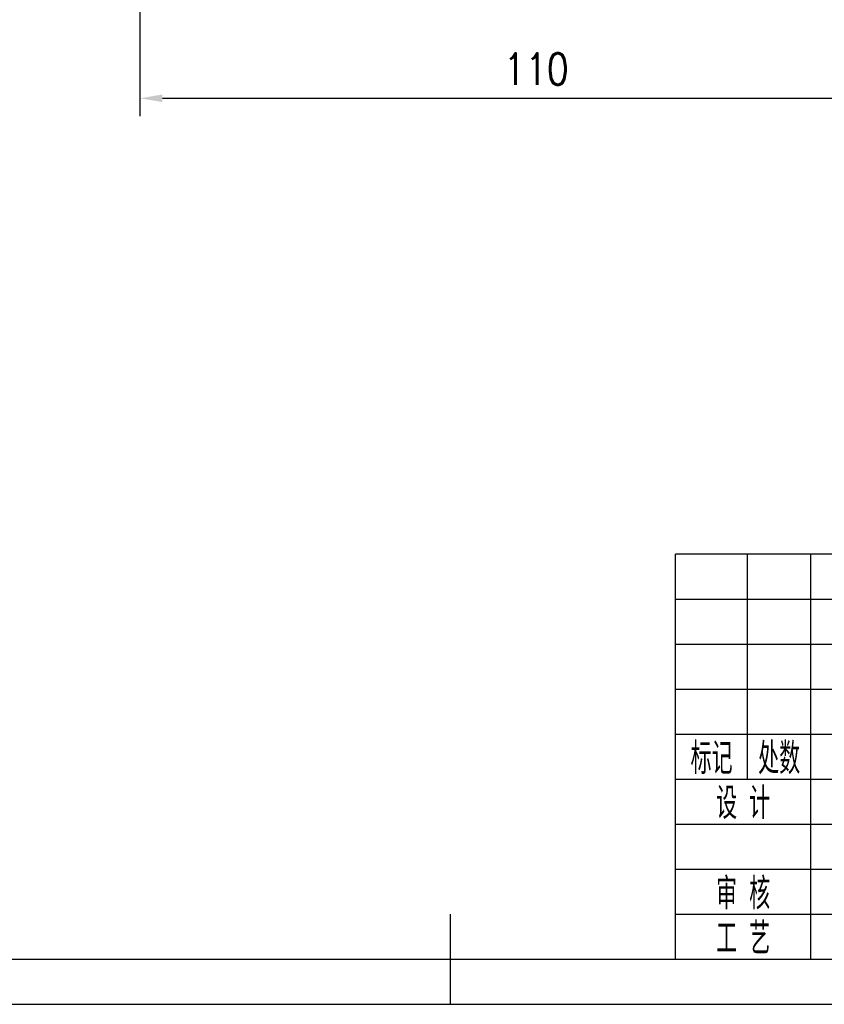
# Model space of a CAD drawing. Header units: millimetres. Extents: x -33 to 494, y -6 to 365.
# Tile 2 of 9: x 171 to 283, y -6 to 130. Entities that reach past the tile are written whole.
import ezdxf
from ezdxf.enums import TextEntityAlignment as Align

# ---------------------------------------------------------------- set-up
doc = ezdxf.new("R2010")
doc.units = ezdxf.units.MM
doc.header["$LTSCALE"] = 12.5
for name, color, linetype in [('1轮廓实线层', 7, 'Continuous'), ('2细线层', 4, 'Continuous'), ('6文字层', 3, 'Continuous'), ('图框层', 7, 'Continuous')]:
    doc.layers.add(name, color=color, linetype=linetype)
doc.styles.add('PC_TEXTSTYLE', font='isocp.shx', dxfattribs={"width": 0.8, "bigfont": 'hzfs.shx'})
doc.styles.add('TH_GBDIM', font='romans.shx', dxfattribs={"width": 0.8, "bigfont": 'gbcbig.shx'})
doc.dimstyles.new('TH_GBDIM', dxfattribs={"dimscale": 1.25, "dimtxt": 3.5, "dimasz": 2.5, "dimexe": 2, "dimexo": 0, "dimgap": 1.5, "dimtad": 1, "dimdec": 1, "dimzin": 0, "dimdsep": 46, "dimtxsty": 'TH_GBDIM', "dimcen": 2.5, "dimclrd": 130, "dimclre": 130, "dimclrt": 3, "dimadec": 0, "dimazin": 0, "dimtfac": 0.714286, "dimtdec": 1, "dimtmove": 0, "dimatfit": 3, "dimfxl": 1, "dimtzin": 0, "dimlwd": -1, "dimlwe": -1, "dimarcsym": 0})

# ---------------------------------------------------------------- blocks, each defined once
blk = doc.blocks.new('*D4')
at = {"color": 130}
for p, q in [((298.15, 146.92), (298.15, 117.08)), ((188.15, 145.46), (188.15, 117.08)), ((191.28, 119.58), (295.03, 119.58))]:
    blk.add_line(p, q, dxfattribs=at)
for points in [[(191.28, 120.11), (191.28, 119.06), (188.15, 119.58)], [(295.03, 120.11), (295.03, 119.06), (298.15, 119.58)]]:
    blk.add_solid(points, dxfattribs=at)
at = {"layer": 'Defpoints', "color": 0}
for p in [(298.15, 146.92), (188.15, 145.46), (298.15, 119.58)]:
    blk.add_point(p, dxfattribs=at)
at = {"color": 3, "insert": (243.15, 123.65), "char_height": 4.375, "attachment_point": 5, "style": 'TH_GBDIM'}
blk.add_mtext('{110}{}{}', dxfattribs=at)
blk = doc.blocks.new('PC_TITLE_BLOCK')
at = {"layer": '1轮廓实线层'}
for p, q in [((0, 45), (-180, 45)), ((-180, 0), (-180, 45)), ((-172, 20), (-172, 45)), ((-165, 20), (-165, 45)), ((-180, 20), (-60, 20)), ((-165, 0), (-165, 20)), ((-180, 0), (0, 0))]:
    blk.add_line(p, q, dxfattribs=at)
at = {"layer": '1轮廓实线层', "color": 7}
blk.add_line((-180, 25), (-120, 25), dxfattribs=at)
at = {"layer": '2细线层'}
for p, q in [((-180, 40), (-120, 40)), ((-180, 35), (-120, 35)), ((-180, 30), (-120, 30)), ((-180, 15), (-120, 15)), ((-180, 10), (-120, 10)), ((-180, 5), (-120, 5))]:
    blk.add_line(p, q, dxfattribs=at)
at = {"layer": '6文字层', "style": 'PC_TEXTSTYLE', "width": 0.667}
for s, p in [('标记', (-176, 22.5)), ('处数', (-168.5, 22.5)), (' 设 计 ', (-172.5, 17.51)), (' 审 核 ', (-172.5, 7.5)), (' 工 艺 ', (-172.5, 2.5))]:
    blk.add_text(s, height=3.5, dxfattribs=at).set_placement(p, align=Align.MIDDLE)
at = {"layer": '6文字层', "style": 'PC_TEXTSTYLE', "flags": 8}
for tag, height, width, p, p2 in [('产品名称或材料标记', 7, 0.600652, (-113.46, 28.64), (-66.42, 28.64)), ('图样名称', 5, 2.004495, (-54.79, 19.98), (-5.27, 19.98)), ('标准化', 3.5, 1.023147, (-133.83, 15.37), (-120.75, 15.37)), ('重量', 3.5, 1.408247, (-88.46, 7.54), (-76.55, 7.54)), ('比例', 3.5, 1.385287, (-73.35, 7.54), (-61.93, 7.54)), ('图样代号', 5, 2.006536, (-54.79, 5.63), (-5.52, 5.63)), ('审核', 3.5, 1.579393, (-163.99, 5.37), (-150.63, 5.37)), ('工艺', 3.5, 1.621807, (-164.21, 0.37), (-150.89, 0.37)), ('共几页', 3.5, 0.557144, (-108.07, 0.63), (-101.05, 0.63)), ('日期', 3.5, 1.560088, (-133.83, 0.37), (-120.75, 0.37))]:
    blk.add_attdef(tag, text='', height=height, dxfattribs=dict(at, width=width)).set_placement(p, p2, align=Align.FIT)
at = {"layer": '6文字层', "style": 'PC_TEXTSTYLE', "width": 9.905045, "flags": 8}
blk.add_attdef('设计', text='', height=3.5, rotation=358.4644, dxfattribs=at).set_placement((-164.23, 15.37), (-150.37, 15), align=Align.FIT)
at = {"layer": '6文字层', "color": 3, "style": 'PC_TEXTSTYLE', "width": 0.56476, "flags": 8}
blk.add_attdef('第几页', text='', height=3.5, dxfattribs=at).set_placement((-78.29, 0.75), (-71.16, 0.75), align=Align.FIT)
at = {"layer": '6文字层', "ltscale": 10, "style": 'PC_TEXTSTYLE', "flags": 1}
blk.add_attdef('图纸张数', (-58.68, -0.49), '', height=2.5, dxfattribs=at)

msp = doc.modelspace()

# ---------------------------------------------------------------- linework, layer by layer
at = {"layer": '1轮廓实线层'}
msp.add_line((231.25, -6.25), (231.25, 6.25), dxfattribs=at)
at = {"layer": '2细线层'}
msp.add_line((-31.25, -6.25), (493.75, -6.25), dxfattribs=at)
at = {"layer": '图框层'}
msp.add_line((0, 0), (487.5, 0), dxfattribs=at)

# ---------------------------------------------------------------- block references
at = {"layer": '图框层', "xscale": 1.25, "yscale": 1.25, "zscale": 1.25}
msp.add_blockref('PC_TITLE_BLOCK', (487.5, 0), dxfattribs=at)

# ---------------------------------------------------------------- texts
at = {"layer": '6文字层', "style": 'PC_TEXTSTYLE', "width": 0.667}
msp.add_text('2.装配时,各运动副部位要求涂以2#锂基脂,各处间隙按 要求调整。', height=6.25, dxfattribs=at).set_placement((33.32, 45.29), align=Align.TOP_LEFT)

# ---------------------------------------------------------------- dimensions: what is measured, and where the dimension line sits
dim = msp.add_linear_dim(base=(298.15, 119.58), p1=(188.15, 145.46), p2=(298.15, 146.92), text='{<>}{}{}', dimstyle='TH_GBDIM', override={"dimgap": 1.5, "dimtad": 1, "dimjust": 0, "dimdec": 0, "dimlfac": 1, "dimse1": 0, "dimse2": 0, "dimsd1": 0, "dimsd2": 0})
dim.commit()
dim.dimension.update_dxf_attribs({"geometry": '*D4', "text_midpoint": (243.15, 123.65)})

doc.saveas('drawing.dxf')
